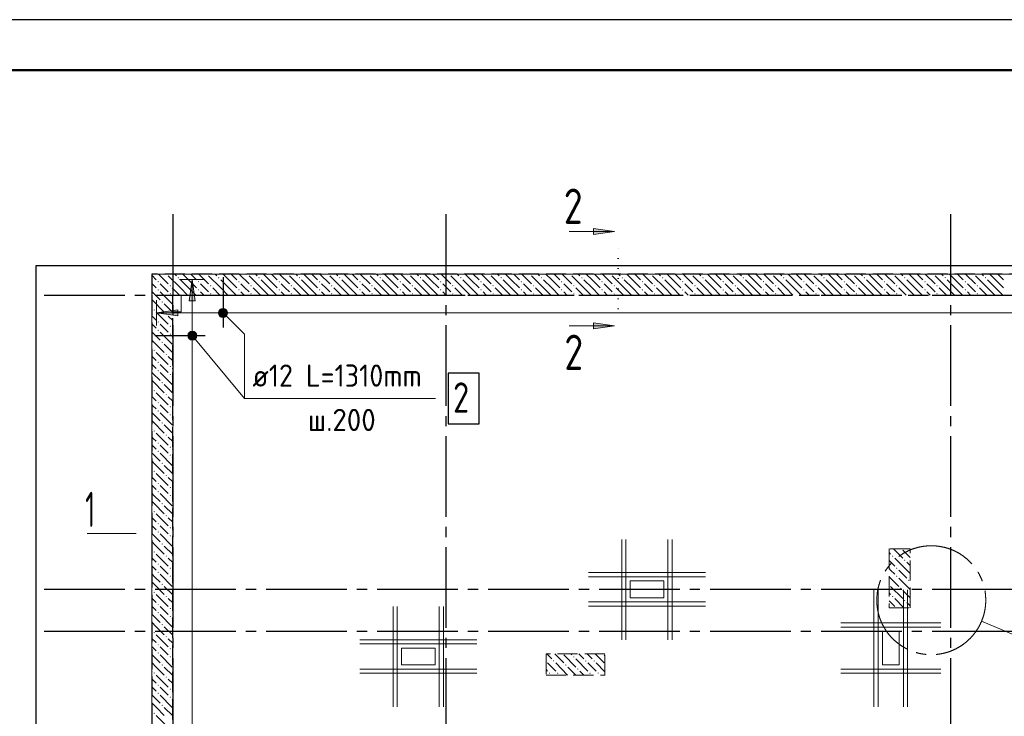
# Model space of a CAD drawing. Header units: millimetres. Extents: x 0 to 50400, y 0 to 35640.
# Tile 6 of 19: x 7445 to 19156, y 27350 to 35640. Entities that reach past the tile are written whole.
import ezdxf

# ---------------------------------------------------------------- set-up
doc = ezdxf.new("R2010")
doc.units = ezdxf.units.MM
for name, pattern in [('______2', [324, 240, -84]), ('______5', [1320, 960, -120, 120, -120]), ('______9', [120, 0, -120])]:
    doc.linetypes.add(name, pattern=pattern)
for name, color, linetype, lineweight in [('Standard', 7, 'Continuous', 25), ('ЖБ Перекрытие верхний уровень_1', 7, 'Continuous', 35), ('ЖБ Пилон', 7, 'Continuous', 35), ('ЖБ Стена верхний уровень', 7, 'Continuous', 35), ('Общий01', 7, 'Continuous', 13), ('Общий02', 7, 'Continuous', 18), ('Позиционная метка номер позиции', 7, 'Continuous', 13), ('Тени', 7, 'Continuous', 13)]:
    doc.layers.add(name, color=color, linetype=linetype, lineweight=lineweight)
doc.layers.add('Обрамление П-обр. равн.', color=7, linetype='Continuous', lineweight=25, true_color=0x5f1e0f)
doc.layers.add('Оси', color=7, linetype='______5', true_color=0x656565)
doc.styles.add('ISOCPEUR', font='txt')

msp = doc.modelspace()

# ---------------------------------------------------------------- hatches: boundary and pattern name
at = {"layer": 'ЖБ Пилон', "linetype": 'Continuous', "lineweight": 18, "transparency": 33554687}
for points in [[(17820, 29257), (17828, 29265), (17835, 29257), (17828, 29250)], [(17964, 29209), (17972, 29217), (17979, 29209), (17972, 29201)], [(17868, 29113), (17876, 29121), (17883, 29113), (17876, 29105)], [(17868, 29017), (17876, 29025), (17883, 29017), (17876, 29010)], [(18012, 28969), (18020, 28977), (18027, 28969), (18020, 28961)], [(17785, 28924), (17787, 28921), (17785, 28919)], [(17916, 28873), (17924, 28881), (17931, 28873), (17924, 28865)], [(17820, 28777), (17828, 28785), (17835, 28777), (17828, 28770)], [(17964, 28729), (17972, 28737), (17979, 28729), (17972, 28721)], [(13705, 28012), (13707, 28009), (13705, 28007)], [(13788, 28009), (13796, 28017), (13803, 28009), (13796, 28001)], [(14028, 28057), (14036, 28065), (14043, 28057), (14036, 28050)], [(14172, 28009), (14180, 28017), (14187, 28009), (14180, 28001)], [(14268, 28009), (14276, 28017), (14283, 28009), (14276, 28001)], [(13740, 27865), (13748, 27873), (13755, 27865), (13748, 27857)], [(13836, 27865), (13844, 27873), (13851, 27865), (13844, 27857)], [(13932, 27961), (13940, 27969), (13947, 27961), (13940, 27953)], [(14076, 27913), (14084, 27921), (14091, 27913), (14084, 27905)], [(14220, 27865), (14228, 27873), (14235, 27865), (14228, 27857)], [(14316, 27865), (14324, 27873), (14331, 27865), (14324, 27857)]]:
    msp.add_hatch(color=7, dxfattribs=at).paths.add_polyline_path(points, flags=16)
at = {"layer": 'ЖБ Стена верхний уровень', "linetype": 'Continuous', "lineweight": 18, "transparency": 33554687}
for points in [[(9190, 32612), (9188, 32610), (9185, 32612)], [(9324, 32569), (9332, 32577), (9339, 32569), (9332, 32561)], [(9670, 32612), (9668, 32610), (9665, 32612)], [(9804, 32569), (9812, 32577), (9819, 32569), (9812, 32561)], [(10150, 32612), (10148, 32610), (10145, 32612)], [(10284, 32569), (10292, 32577), (10299, 32569), (10292, 32561)], [(10630, 32612), (10628, 32610), (10625, 32612)], [(10764, 32569), (10772, 32577), (10779, 32569), (10772, 32561)], [(11110, 32612), (11108, 32610), (11105, 32612)], [(11244, 32569), (11252, 32577), (11259, 32569), (11252, 32561)], [(11590, 32612), (11588, 32610), (11585, 32612)], [(11724, 32569), (11732, 32577), (11739, 32569), (11732, 32561)], [(12070, 32612), (12068, 32610), (12065, 32612)], [(12204, 32569), (12212, 32577), (12219, 32569), (12212, 32561)], [(12550, 32612), (12548, 32610), (12545, 32612)], [(12684, 32569), (12692, 32577), (12699, 32569), (12692, 32561)], [(13030, 32612), (13028, 32610), (13025, 32612)], [(13164, 32569), (13172, 32577), (13179, 32569), (13172, 32561)], [(13510, 32612), (13508, 32610), (13505, 32612)], [(13644, 32569), (13652, 32577), (13659, 32569), (13652, 32561)], [(13990, 32612), (13988, 32610), (13985, 32612)], [(14124, 32569), (14132, 32577), (14139, 32569), (14132, 32561)], [(14470, 32612), (14468, 32610), (14465, 32612)], [(14604, 32569), (14612, 32577), (14619, 32569), (14612, 32561)], [(14950, 32612), (14948, 32610), (14945, 32612)], [(15084, 32569), (15092, 32577), (15099, 32569), (15092, 32561)], [(15430, 32612), (15428, 32610), (15425, 32612)], [(15564, 32569), (15572, 32577), (15579, 32569), (15572, 32561)], [(15910, 32612), (15908, 32610), (15905, 32612)], [(16044, 32569), (16052, 32577), (16059, 32569), (16052, 32561)], [(16390, 32612), (16388, 32610), (16385, 32612)], [(16524, 32569), (16532, 32577), (16539, 32569), (16532, 32561)], [(16870, 32612), (16868, 32610), (16865, 32612)], [(17004, 32569), (17012, 32577), (17019, 32569), (17012, 32561)], [(17350, 32612), (17348, 32610), (17345, 32612)], [(17484, 32569), (17492, 32577), (17499, 32569), (17492, 32561)], [(17830, 32612), (17828, 32610), (17825, 32612)], [(17964, 32569), (17972, 32577), (17979, 32569), (17972, 32561)], [(18310, 32612), (18308, 32610), (18305, 32612)], [(18444, 32569), (18452, 32577), (18459, 32569), (18452, 32561)], [(18790, 32612), (18788, 32610), (18785, 32612)], [(18924, 32569), (18932, 32577), (18939, 32569), (18932, 32561)], [(9084, 32521), (9092, 32529), (9099, 32521), (9092, 32513)], [(9228, 32473), (9236, 32481), (9243, 32473), (9236, 32466)], [(9564, 32521), (9572, 32529), (9579, 32521), (9572, 32513)], [(9708, 32473), (9716, 32481), (9723, 32473), (9716, 32466)], [(10044, 32521), (10052, 32529), (10059, 32521), (10052, 32513)], [(10188, 32473), (10196, 32481), (10203, 32473), (10196, 32466)], [(10524, 32521), (10532, 32529), (10539, 32521), (10532, 32513)], [(10668, 32473), (10676, 32481), (10683, 32473), (10676, 32466)], [(11004, 32521), (11012, 32529), (11019, 32521), (11012, 32513)], [(11148, 32473), (11156, 32481), (11163, 32473), (11156, 32466)], [(11484, 32521), (11492, 32529), (11499, 32521), (11492, 32513)], [(11628, 32473), (11636, 32481), (11643, 32473), (11636, 32466)], [(11964, 32521), (11972, 32529), (11979, 32521), (11972, 32513)], [(12108, 32473), (12116, 32481), (12123, 32473), (12116, 32466)], [(12444, 32521), (12452, 32529), (12459, 32521), (12452, 32513)], [(12588, 32473), (12596, 32481), (12603, 32473), (12596, 32466)], [(12924, 32521), (12932, 32529), (12939, 32521), (12932, 32513)], [(13068, 32473), (13076, 32481), (13083, 32473), (13076, 32466)], [(13404, 32521), (13412, 32529), (13419, 32521), (13412, 32513)], [(13548, 32473), (13556, 32481), (13563, 32473), (13556, 32466)], [(13884, 32521), (13892, 32529), (13899, 32521), (13892, 32513)], [(14028, 32473), (14036, 32481), (14043, 32473), (14036, 32466)], [(14364, 32521), (14372, 32529), (14379, 32521), (14372, 32513)], [(14508, 32473), (14516, 32481), (14523, 32473), (14516, 32466)], [(14844, 32521), (14852, 32529), (14859, 32521), (14852, 32513)], [(14988, 32473), (14996, 32481), (15003, 32473), (14996, 32466)], [(15324, 32521), (15332, 32529), (15339, 32521), (15332, 32513)], [(15468, 32473), (15476, 32481), (15483, 32473), (15476, 32466)], [(15804, 32521), (15812, 32529), (15819, 32521), (15812, 32513)], [(15948, 32473), (15956, 32481), (15963, 32473), (15956, 32466)], [(16284, 32521), (16292, 32529), (16299, 32521), (16292, 32513)], [(16428, 32473), (16436, 32481), (16443, 32473), (16436, 32466)], [(16764, 32521), (16772, 32529), (16779, 32521), (16772, 32513)], [(16908, 32473), (16916, 32481), (16923, 32473), (16916, 32466)], [(17244, 32521), (17252, 32529), (17259, 32521), (17252, 32513)], [(17388, 32473), (17396, 32481), (17403, 32473), (17396, 32466)], [(17724, 32521), (17732, 32529), (17739, 32521), (17732, 32513)], [(17868, 32473), (17876, 32481), (17883, 32473), (17876, 32466)], [(18204, 32521), (18212, 32529), (18219, 32521), (18212, 32513)], [(18348, 32473), (18356, 32481), (18363, 32473), (18356, 32466)], [(18684, 32521), (18692, 32529), (18699, 32521), (18692, 32513)], [(18828, 32473), (18836, 32481), (18843, 32473), (18836, 32466)], [(9084, 32425), (9092, 32433), (9099, 32425), (9092, 32417)], [(9228, 32377), (9236, 32385), (9243, 32377), (9236, 32370)], [(9564, 32425), (9572, 32433), (9579, 32425), (9572, 32417)], [(9708, 32377), (9716, 32385), (9723, 32377), (9716, 32370)], [(10044, 32425), (10052, 32433), (10059, 32425), (10052, 32417)], [(10188, 32377), (10196, 32385), (10203, 32377), (10196, 32370)], [(10524, 32425), (10532, 32433), (10539, 32425), (10532, 32417)], [(10668, 32377), (10676, 32385), (10683, 32377), (10676, 32370)], [(11004, 32425), (11012, 32433), (11019, 32425), (11012, 32417)], [(11148, 32377), (11156, 32385), (11163, 32377), (11156, 32370)], [(11484, 32425), (11492, 32433), (11499, 32425), (11492, 32417)], [(11628, 32377), (11636, 32385), (11643, 32377), (11636, 32370)], [(11964, 32425), (11972, 32433), (11979, 32425), (11972, 32417)], [(12108, 32377), (12116, 32385), (12123, 32377), (12116, 32370)], [(12444, 32425), (12452, 32433), (12459, 32425), (12452, 32417)], [(12588, 32377), (12596, 32385), (12603, 32377), (12596, 32370)], [(12924, 32425), (12932, 32433), (12939, 32425), (12932, 32417)], [(13068, 32377), (13076, 32385), (13083, 32377), (13076, 32370)], [(13404, 32425), (13412, 32433), (13419, 32425), (13412, 32417)], [(13548, 32377), (13556, 32385), (13563, 32377), (13556, 32370)], [(13884, 32425), (13892, 32433), (13899, 32425), (13892, 32417)], [(14028, 32377), (14036, 32385), (14043, 32377), (14036, 32370)], [(14364, 32425), (14372, 32433), (14379, 32425), (14372, 32417)], [(14508, 32377), (14516, 32385), (14523, 32377), (14516, 32370)], [(14844, 32425), (14852, 32433), (14859, 32425), (14852, 32417)], [(14988, 32377), (14996, 32385), (15003, 32377), (14996, 32370)], [(15324, 32425), (15332, 32433), (15339, 32425), (15332, 32417)], [(15468, 32377), (15476, 32385), (15483, 32377), (15476, 32370)], [(15804, 32425), (15812, 32433), (15819, 32425), (15812, 32417)], [(15948, 32377), (15956, 32385), (15963, 32377), (15956, 32370)], [(16284, 32425), (16292, 32433), (16299, 32425), (16292, 32417)], [(16428, 32377), (16436, 32385), (16443, 32377), (16436, 32370)], [(16764, 32425), (16772, 32433), (16779, 32425), (16772, 32417)], [(16908, 32377), (16916, 32385), (16923, 32377), (16916, 32370)], [(17244, 32425), (17252, 32433), (17259, 32425), (17252, 32417)], [(17388, 32377), (17396, 32385), (17403, 32377), (17396, 32370)], [(17724, 32425), (17732, 32433), (17739, 32425), (17732, 32417)], [(17868, 32377), (17876, 32385), (17883, 32377), (17876, 32370)], [(18204, 32425), (18212, 32433), (18219, 32425), (18212, 32417)], [(18348, 32377), (18356, 32385), (18363, 32377), (18356, 32370)], [(18684, 32425), (18692, 32433), (18699, 32425), (18692, 32417)], [(18828, 32377), (18836, 32385), (18843, 32377), (18836, 32370)], [(9132, 32281), (9140, 32289), (9147, 32281), (9140, 32273)], [(9036, 32185), (9044, 32193), (9051, 32185), (9044, 32177)], [(9180, 32137), (9188, 32145), (9195, 32137), (9188, 32130)], [(9084, 32041), (9092, 32049), (9099, 32041), (9092, 32033)], [(9228, 31993), (9236, 32001), (9243, 31993), (9236, 31986)], [(9084, 31945), (9092, 31953), (9099, 31945), (9092, 31937)], [(9228, 31897), (9236, 31905), (9243, 31897), (9236, 31890)], [(9132, 31801), (9140, 31809), (9147, 31801), (9140, 31793)], [(9036, 31705), (9044, 31713), (9051, 31705), (9044, 31697)], [(9180, 31657), (9188, 31665), (9195, 31657), (9188, 31650)], [(9084, 31561), (9092, 31569), (9099, 31561), (9092, 31553)], [(9228, 31513), (9236, 31521), (9243, 31513), (9236, 31506)], [(9084, 31465), (9092, 31473), (9099, 31465), (9092, 31457)], [(9228, 31417), (9236, 31425), (9243, 31417), (9236, 31410)], [(9132, 31321), (9140, 31329), (9147, 31321), (9140, 31313)], [(9036, 31225), (9044, 31233), (9051, 31225), (9044, 31217)], [(9180, 31177), (9188, 31185), (9195, 31177), (9188, 31170)], [(9084, 31081), (9092, 31089), (9099, 31081), (9092, 31073)], [(9228, 31033), (9236, 31041), (9243, 31033), (9236, 31026)], [(9084, 30985), (9092, 30993), (9099, 30985), (9092, 30977)], [(9228, 30937), (9236, 30945), (9243, 30937), (9236, 30930)], [(9132, 30841), (9140, 30849), (9147, 30841), (9140, 30833)], [(9036, 30745), (9044, 30753), (9051, 30745), (9044, 30737)], [(9180, 30697), (9188, 30705), (9195, 30697), (9188, 30690)], [(9084, 30601), (9092, 30609), (9099, 30601), (9092, 30593)], [(9084, 30505), (9092, 30513), (9099, 30505), (9092, 30497)], [(9228, 30553), (9236, 30561), (9243, 30553), (9236, 30545)], [(9228, 30457), (9236, 30465), (9243, 30457), (9236, 30450)], [(9132, 30361), (9140, 30369), (9147, 30361), (9140, 30353)], [(9180, 30217), (9188, 30225), (9195, 30217), (9188, 30210)], [(9084, 30121), (9092, 30129), (9099, 30121), (9092, 30113)], [(9084, 30025), (9092, 30033), (9099, 30025), (9092, 30017)], [(9228, 30073), (9236, 30081), (9243, 30073), (9236, 30065)], [(9228, 29977), (9236, 29985), (9243, 29977), (9236, 29970)], [(9132, 29881), (9140, 29889), (9147, 29881), (9140, 29873)], [(9084, 29641), (9092, 29649), (9099, 29641), (9092, 29633)], [(9180, 29737), (9188, 29745), (9195, 29737), (9188, 29730)], [(9084, 29545), (9092, 29553), (9099, 29545), (9092, 29537)], [(9228, 29593), (9236, 29601), (9243, 29593), (9236, 29585)], [(9132, 29401), (9140, 29409), (9147, 29401), (9140, 29393)], [(9228, 29497), (9236, 29505), (9243, 29497), (9236, 29490)], [(9084, 29161), (9092, 29169), (9099, 29161), (9092, 29153)], [(9180, 29257), (9188, 29265), (9195, 29257), (9188, 29250)], [(9084, 29065), (9092, 29073), (9099, 29065), (9092, 29057)], [(9228, 29113), (9236, 29121), (9243, 29113), (9236, 29105)], [(9132, 28921), (9140, 28929), (9147, 28921), (9140, 28913)], [(9228, 29017), (9236, 29025), (9243, 29017), (9236, 29010)], [(9036, 28825), (9044, 28833), (9051, 28825), (9044, 28817)], [(9180, 28777), (9188, 28785), (9195, 28777), (9188, 28770)], [(9084, 28681), (9092, 28689), (9099, 28681), (9092, 28673)], [(9084, 28585), (9092, 28593), (9099, 28585), (9092, 28577)], [(9228, 28633), (9236, 28641), (9243, 28633), (9236, 28625)], [(9228, 28537), (9236, 28545), (9243, 28537), (9236, 28530)], [(9036, 28345), (9044, 28353), (9051, 28345), (9044, 28337)], [(9132, 28441), (9140, 28449), (9147, 28441), (9140, 28433)], [(9180, 28297), (9188, 28305), (9195, 28297), (9188, 28290)], [(9084, 28201), (9092, 28209), (9099, 28201), (9092, 28193)], [(9084, 28105), (9092, 28113), (9099, 28105), (9092, 28097)], [(9228, 28153), (9236, 28161), (9243, 28153), (9236, 28145)], [(9228, 28057), (9236, 28065), (9243, 28057), (9236, 28050)], [(9036, 27865), (9044, 27873), (9051, 27865), (9044, 27857)], [(9132, 27961), (9140, 27969), (9147, 27961), (9140, 27953)], [(9180, 27817), (9188, 27825), (9195, 27817), (9188, 27810)], [(9084, 27721), (9092, 27729), (9099, 27721), (9092, 27713)], [(9228, 27673), (9236, 27681), (9243, 27673), (9236, 27665)], [(9084, 27625), (9092, 27633), (9099, 27625), (9092, 27617)], [(9228, 27577), (9236, 27585), (9243, 27577), (9236, 27570)], [(9132, 27481), (9140, 27489), (9147, 27481), (9140, 27473)], [(9036, 27385), (9044, 27393), (9051, 27385), (9044, 27377)]]:
    msp.add_hatch(color=7, dxfattribs=at).paths.add_polyline_path(points, flags=16)
h = msp.add_hatch(color=7, dxfattribs=at)
h.paths.add_polyline_path([(9039, 30268), (9039, 30262), (9044, 30257), (9051, 30265), (9044, 30273)])
h.paths.add_polyline_path([(9039, 30268), (9039, 30262), (9036, 30265)], flags=16)
h = msp.add_hatch(color=7, dxfattribs=at)
h.paths.add_polyline_path([(9044, 29792), (9036, 29785), (9044, 29793)], flags=16)
h.paths.add_polyline_path([(9044, 29792), (9044, 29778), (9051, 29785)])
h.paths.add_polyline_path([(9044, 29792), (9044, 29778), (9044, 29777), (9036, 29785)], flags=16)
h = msp.add_hatch(color=7, dxfattribs=at)
h.paths.add_polyline_path([(9050, 29307), (9036, 29305), (9044, 29313)], flags=16)
h.paths.add_polyline_path([(9050, 29307), (9050, 29304), (9051, 29305)])
h.paths.add_polyline_path([(9050, 29307), (9050, 29304), (9044, 29297), (9036, 29305)], flags=16)
at = {"layer": 'Общий01', "linetype": 'Continuous', "lineweight": 13, "transparency": 33554687}
for points in [[(14269, 33154), (14521, 33118), (14269, 33082)], [(14269, 32034), (14521, 31998), (14269, 31962)]]:
    msp.add_hatch(color=7, dxfattribs=at).paths.add_polyline_path(points, flags=16)
at = {"layer": 'Общий02', "linetype": 'Continuous', "lineweight": 13, "transparency": 33554687}
msp.add_hatch(color=7, dxfattribs=at).paths.add_polyline_path([(9533, 32295), (9497, 32547), (9461, 32295)])
msp.add_hatch(color=7, dxfattribs=at).paths.add_polyline_path([(9325, 32115), (9073, 32151), (9325, 32187)], flags=16)
at = {"layer": 'Позиционная метка номер позиции', "linetype": 'Continuous', "lineweight": 13, "transparency": 33554687}
for points in [[(9811, 32165), (9849, 32203), (9825, 32190)], [(9849, 32203), (9811, 32165), (9811, 32138)], [(9849, 32203), (9811, 32138), (9877, 32203)], [(9877, 32203), (9811, 32138), (9825, 32113)], [(9877, 32203), (9825, 32113), (9901, 32190)], [(9901, 32190), (9825, 32113), (9849, 32099)], [(9901, 32190), (9849, 32099), (9915, 32165)], [(9915, 32165), (9849, 32099), (9877, 32099)], [(9915, 32165), (9877, 32099), (9915, 32138)], [(9915, 32138), (9877, 32099), (9901, 32113)], [(9488, 31933), (9447, 31899), (9444, 31872)], [(9488, 31933), (9444, 31872), (9516, 31931)], [(9488, 31933), (9447, 31899), (9444, 31872)], [(9488, 31933), (9444, 31872), (9516, 31931)], [(9516, 31931), (9444, 31872), (9456, 31846)], [(9516, 31931), (9444, 31872), (9456, 31846)], [(9447, 31899), (9488, 31933), (9463, 31922)], [(9447, 31899), (9488, 31933), (9463, 31922)], [(9516, 31931), (9456, 31846), (9539, 31915)], [(9516, 31931), (9456, 31846), (9539, 31915)], [(9539, 31915), (9456, 31846), (9479, 31830)], [(9539, 31915), (9456, 31846), (9479, 31830)], [(9539, 31915), (9479, 31830), (9550, 31889)], [(9539, 31915), (9479, 31830), (9550, 31889)], [(9550, 31889), (9479, 31830), (9506, 31827)], [(9550, 31889), (9479, 31830), (9506, 31827)], [(9550, 31889), (9506, 31827), (9548, 31862)], [(9550, 31889), (9506, 31827), (9548, 31862)], [(9548, 31862), (9506, 31827), (9532, 31839)], [(9548, 31862), (9506, 31827), (9532, 31839)]]:
    msp.add_hatch(color=7, dxfattribs=at).paths.add_polyline_path(points)

# ---------------------------------------------------------------- linework, layer by layer
at = {"layer": 'Standard', "color": 7, "linetype": 'Continuous', "lineweight": 25, "transparency": 33554687}
msp.add_lwpolyline([(0, 0), (50400, 0), (50400, 35640), (0, 35640), (0, 0)], close=True, dxfattribs=at)
at = {"layer": 'Standard', "color": 7, "linetype": 'Continuous', "lineweight": 50, "transparency": 33554687}
msp.add_lwpolyline([(2400, 35040), (49800, 35040), (49800, 600), (2400, 600), (2400, 35040)], close=True, dxfattribs=at)
at = {"layer": 'Standard', "color": 254, "linetype": 'Continuous', "lineweight": -3, "true_color": 0xc4c4ff, "transparency": 33554687}
msp.add_lwpolyline([(7636, 10212), (40365, 10212), (40365, 32712), (7636, 32712), (7636, 10212)], dxfattribs=at)
at = {"layer": 'Standard', "color": 7, "linetype": 'Continuous', "lineweight": 13, "transparency": 33554687}
msp.add_lwpolyline([(8830, 29527), (8576, 29527), (8246, 29527)], dxfattribs=at)
at = {"layer": 'ЖБ Перекрытие верхний уровень_1', "color": 7, "linetype": 'Continuous', "lineweight": 18, "transparency": 33554687}
for p, q in [((23895, 32612), (9015, 32612)), ((9015, 32612), (9015, 13662)), ((9365, 32362), (9265, 32362)), ((9265, 32362), (9265, 32162)), ((9365, 32162), (9365, 32362)), ((9265, 32162), (9365, 32162)), ((15105, 28962), (14705, 28962)), ((14705, 28962), (14705, 28762)), ((15105, 28762), (15105, 28962)), ((14705, 28762), (15105, 28762)), ((17705, 28362), (17705, 27962)), ((17905, 28362), (17705, 28362)), ((17905, 27962), (17905, 28362)), ((12385, 28162), (11985, 28162)), ((11985, 28162), (11985, 27962)), ((12385, 27962), (12385, 28162)), ((11985, 27962), (12385, 27962)), ((17705, 27962), (17905, 27962))]:
    msp.add_line(p, q, dxfattribs=at)
at = {"layer": 'ЖБ Пилон', "color": 253, "linetype": '______2', "lineweight": 13, "true_color": 0xa0a0a0, "transparency": 33554687}
for p, q in [((18035, 29342), (17785, 29342)), ((17785, 29342), (17785, 28642)), ((18035, 28642), (18035, 29342)), ((17785, 28642), (18035, 28642)), ((14405, 28092), (13705, 28092)), ((13705, 28092), (13705, 27842)), ((14405, 27842), (14405, 28092)), ((13705, 27842), (14405, 27842))]:
    msp.add_line(p, q, dxfattribs=at)
at = {"layer": 'ЖБ Пилон', "color": 9, "linetype": 'Continuous', "lineweight": 18, "true_color": 0xc7c7c7, "transparency": 33554687}
for p, q in [((17785, 29300), (17804, 29281)), ((17838, 29342), (17948, 29233)), ((18035, 29242), (17948, 29329)), ((18030, 29342), (18035, 29338)), ((17785, 29204), (17852, 29137)), ((17996, 29089), (17852, 29233)), ((17996, 29185), (18035, 29146)), ((17804, 29089), (17785, 29108)), ((17852, 29041), (17804, 29089)), ((17900, 29089), (17996, 28993)), ((17996, 29089), (18035, 29050)), ((17785, 29012), (17900, 28897)), ((17900, 28993), (18035, 28858)), ((17785, 28820), (17804, 28801)), ((17804, 28897), (17948, 28753)), ((18035, 28762), (17948, 28849)), ((17785, 28724), (17852, 28657)), ((17962, 28642), (17852, 28753)), ((17996, 28705), (18035, 28666)), ((13713, 28092), (13772, 28033)), ((13809, 28092), (13916, 27985)), ((13916, 28081), (14060, 27937)), ((14012, 28081), (14000, 28092)), ((14060, 28033), (14204, 27889)), ((14096, 28092), (14156, 28033)), ((14193, 28092), (14252, 28033)), ((14289, 28092), (14396, 27985)), ((14396, 28081), (14405, 28072)), ((13705, 27908), (13724, 27889)), ((13772, 27937), (13724, 27985)), ((13820, 27889), (13772, 27937)), ((13820, 27985), (13962, 27842)), ((13964, 27937), (14058, 27842)), ((14154, 27842), (14108, 27889)), ((14252, 27937), (14204, 27985)), ((14300, 27889), (14252, 27937)), ((14300, 27985), (14405, 27880))]:
    msp.add_line(p, q, dxfattribs=at)
at = {"layer": 'ЖБ Стена верхний уровень', "color": 251, "linetype": '______2', "lineweight": -3, "true_color": 0x656565, "transparency": 33554687}
for p, q in [((27553, 32612), (9015, 32612)), ((9015, 32612), (9015, 32362)), ((9015, 32362), (9015, 20062)), ((9265, 19862), (9265, 32362)), ((9265, 32362), (27553, 32362))]:
    msp.add_line(p, q, dxfattribs=at)
at = {"layer": 'ЖБ Стена верхний уровень', "color": 9, "linetype": 'Continuous', "lineweight": 18, "true_color": 0xc7c7c7, "transparency": 33554687}
for p, q in [((9015, 32598), (9068, 32545)), ((9096, 32612), (9212, 32497)), ((9356, 32449), (9212, 32593)), ((9288, 32612), (9308, 32593)), ((9452, 32545), (9384, 32612)), ((9480, 32612), (9548, 32545)), ((9576, 32612), (9692, 32497)), ((9836, 32449), (9692, 32593)), ((9768, 32612), (9788, 32593)), ((9932, 32545), (9864, 32612)), ((9960, 32612), (10028, 32545)), ((10056, 32612), (10172, 32497)), ((10316, 32449), (10172, 32593)), ((10248, 32612), (10268, 32593)), ((10412, 32545), (10344, 32612)), ((10440, 32612), (10508, 32545)), ((10536, 32612), (10652, 32497)), ((10796, 32449), (10652, 32593)), ((10728, 32612), (10748, 32593)), ((10892, 32545), (10824, 32612)), ((10920, 32612), (10988, 32545)), ((11016, 32612), (11132, 32497)), ((11276, 32449), (11132, 32593)), ((11208, 32612), (11228, 32593)), ((11372, 32545), (11304, 32612)), ((11400, 32612), (11468, 32545)), ((11496, 32612), (11612, 32497)), ((11756, 32449), (11612, 32593)), ((11688, 32612), (11708, 32593)), ((11852, 32545), (11784, 32612)), ((11880, 32612), (11948, 32545)), ((11976, 32612), (12092, 32497)), ((12236, 32449), (12092, 32593)), ((12168, 32612), (12188, 32593)), ((12332, 32545), (12264, 32612)), ((12360, 32612), (12428, 32545)), ((12456, 32612), (12572, 32497)), ((12716, 32449), (12572, 32593)), ((12648, 32612), (12668, 32593)), ((12812, 32545), (12744, 32612)), ((12840, 32612), (12908, 32545)), ((12936, 32612), (13052, 32497)), ((13196, 32449), (13052, 32593)), ((13128, 32612), (13148, 32593)), ((13292, 32545), (13224, 32612)), ((13320, 32612), (13388, 32545)), ((13416, 32612), (13532, 32497)), ((13676, 32449), (13532, 32593)), ((13608, 32612), (13628, 32593)), ((13772, 32545), (13704, 32612)), ((13800, 32612), (13868, 32545)), ((13896, 32612), (14012, 32497)), ((14156, 32449), (14012, 32593)), ((14088, 32612), (14108, 32593)), ((14252, 32545), (14184, 32612)), ((14280, 32612), (14348, 32545)), ((14376, 32612), (14492, 32497)), ((14636, 32449), (14492, 32593)), ((14568, 32612), (14588, 32593)), ((14732, 32545), (14664, 32612)), ((14760, 32612), (14828, 32545)), ((14856, 32612), (14972, 32497)), ((15116, 32449), (14972, 32593)), ((15048, 32612), (15068, 32593)), ((15212, 32545), (15144, 32612)), ((15240, 32612), (15308, 32545)), ((15336, 32612), (15452, 32497)), ((15596, 32449), (15452, 32593)), ((15528, 32612), (15548, 32593)), ((15692, 32545), (15624, 32612)), ((15720, 32612), (15788, 32545)), ((15816, 32612), (15932, 32497)), ((16076, 32449), (15932, 32593)), ((16008, 32612), (16028, 32593)), ((16172, 32545), (16104, 32612)), ((16200, 32612), (16268, 32545)), ((16296, 32612), (16412, 32497)), ((16556, 32449), (16412, 32593)), ((16488, 32612), (16508, 32593)), ((16652, 32545), (16584, 32612)), ((16680, 32612), (16748, 32545)), ((16776, 32612), (16892, 32497)), ((17036, 32449), (16892, 32593)), ((16968, 32612), (16988, 32593)), ((17132, 32545), (17064, 32612)), ((17160, 32612), (17228, 32545)), ((17256, 32612), (17372, 32497)), ((17516, 32449), (17372, 32593)), ((17448, 32612), (17468, 32593)), ((17612, 32545), (17544, 32612)), ((17640, 32612), (17708, 32545)), ((17736, 32612), (17852, 32497)), ((17996, 32449), (17852, 32593)), ((17928, 32612), (17948, 32593)), ((18092, 32545), (18024, 32612)), ((18120, 32612), (18188, 32545)), ((18216, 32612), (18332, 32497)), ((18476, 32449), (18332, 32593)), ((18408, 32612), (18428, 32593)), ((18572, 32545), (18504, 32612)), ((18600, 32612), (18668, 32545)), ((18696, 32612), (18812, 32497)), ((18956, 32449), (18812, 32593)), ((18888, 32612), (18908, 32593)), ((19052, 32545), (18984, 32612)), ((19080, 32612), (19148, 32545)), ((9015, 32502), (9068, 32449)), ((9164, 32449), (9116, 32497)), ((9212, 32401), (9164, 32449)), ((9260, 32449), (9347, 32362)), ((9356, 32545), (9452, 32449)), ((9356, 32449), (9442, 32362)), ((9452, 32545), (9548, 32449)), ((9452, 32449), (9538, 32362)), ((9644, 32449), (9596, 32497)), ((9692, 32401), (9644, 32449)), ((9740, 32449), (9827, 32362)), ((9836, 32545), (9932, 32449)), ((9836, 32449), (9922, 32362)), ((9932, 32545), (10028, 32449)), ((9932, 32449), (10018, 32362)), ((10124, 32449), (10076, 32497)), ((10172, 32401), (10124, 32449)), ((10220, 32449), (10307, 32362)), ((10316, 32545), (10412, 32449)), ((10316, 32449), (10402, 32362)), ((10412, 32545), (10508, 32449)), ((10412, 32449), (10498, 32362)), ((10604, 32449), (10556, 32497)), ((10652, 32401), (10604, 32449)), ((10700, 32449), (10787, 32362)), ((10796, 32545), (10892, 32449)), ((10796, 32449), (10882, 32362)), ((10892, 32545), (10988, 32449)), ((10892, 32449), (10978, 32362)), ((11084, 32449), (11036, 32497)), ((11132, 32401), (11084, 32449)), ((11180, 32449), (11267, 32362)), ((11276, 32545), (11372, 32449)), ((11276, 32449), (11362, 32362)), ((11372, 32545), (11468, 32449)), ((11372, 32449), (11458, 32362)), ((11564, 32449), (11516, 32497)), ((11612, 32401), (11564, 32449)), ((11660, 32449), (11747, 32362)), ((11756, 32545), (11852, 32449)), ((11756, 32449), (11842, 32362)), ((11852, 32545), (11948, 32449)), ((11852, 32449), (11938, 32362)), ((12044, 32449), (11996, 32497)), ((12092, 32401), (12044, 32449)), ((12140, 32449), (12227, 32362)), ((12236, 32545), (12332, 32449)), ((12236, 32449), (12322, 32362)), ((12332, 32545), (12428, 32449)), ((12332, 32449), (12418, 32362)), ((12524, 32449), (12476, 32497)), ((12572, 32401), (12524, 32449)), ((12620, 32449), (12707, 32362)), ((12716, 32545), (12812, 32449)), ((12716, 32449), (12802, 32362)), ((12812, 32545), (12908, 32449)), ((12812, 32449), (12898, 32362)), ((13004, 32449), (12956, 32497)), ((13052, 32401), (13004, 32449)), ((13100, 32449), (13187, 32362)), ((13196, 32545), (13292, 32449)), ((13196, 32449), (13282, 32362)), ((13292, 32545), (13388, 32449)), ((13292, 32449), (13378, 32362)), ((13484, 32449), (13436, 32497)), ((13532, 32401), (13484, 32449)), ((13580, 32449), (13667, 32362)), ((13676, 32545), (13772, 32449)), ((13676, 32449), (13762, 32362)), ((13772, 32545), (13868, 32449)), ((13772, 32449), (13858, 32362)), ((13964, 32449), (13916, 32497)), ((14012, 32401), (13964, 32449)), ((14060, 32449), (14147, 32362)), ((14156, 32545), (14252, 32449)), ((14156, 32449), (14242, 32362)), ((14252, 32545), (14348, 32449)), ((14252, 32449), (14338, 32362)), ((14444, 32449), (14396, 32497)), ((14492, 32401), (14444, 32449)), ((14540, 32449), (14627, 32362)), ((14636, 32545), (14732, 32449)), ((14636, 32449), (14722, 32362)), ((14732, 32545), (14828, 32449)), ((14732, 32449), (14818, 32362)), ((14924, 32449), (14876, 32497)), ((14972, 32401), (14924, 32449)), ((15020, 32449), (15107, 32362)), ((15116, 32545), (15212, 32449)), ((15116, 32449), (15202, 32362)), ((15212, 32545), (15308, 32449)), ((15212, 32449), (15298, 32362)), ((15404, 32449), (15356, 32497)), ((15452, 32401), (15404, 32449)), ((15500, 32449), (15587, 32362)), ((15596, 32545), (15692, 32449)), ((15596, 32449), (15682, 32362)), ((15692, 32545), (15788, 32449)), ((15692, 32449), (15778, 32362)), ((15884, 32449), (15836, 32497)), ((15932, 32401), (15884, 32449)), ((15980, 32449), (16067, 32362)), ((16076, 32545), (16172, 32449)), ((16076, 32449), (16162, 32362)), ((16172, 32545), (16268, 32449)), ((16172, 32449), (16258, 32362)), ((16364, 32449), (16316, 32497)), ((16412, 32401), (16364, 32449)), ((16460, 32449), (16547, 32362)), ((16556, 32545), (16652, 32449)), ((16556, 32449), (16642, 32362)), ((16652, 32545), (16748, 32449)), ((16652, 32449), (16738, 32362)), ((16844, 32449), (16796, 32497)), ((16892, 32401), (16844, 32449)), ((16940, 32449), (17027, 32362)), ((17036, 32545), (17132, 32449)), ((17036, 32449), (17122, 32362)), ((17132, 32545), (17228, 32449)), ((17132, 32449), (17218, 32362)), ((17324, 32449), (17276, 32497)), ((17372, 32401), (17324, 32449)), ((17420, 32449), (17507, 32362)), ((17516, 32545), (17612, 32449)), ((17516, 32449), (17602, 32362)), ((17612, 32545), (17708, 32449)), ((17612, 32449), (17698, 32362)), ((17804, 32449), (17756, 32497)), ((17852, 32401), (17804, 32449)), ((17900, 32449), (17987, 32362)), ((17996, 32545), (18092, 32449)), ((17996, 32449), (18082, 32362)), ((18092, 32545), (18188, 32449)), ((18092, 32449), (18178, 32362)), ((18284, 32449), (18236, 32497)), ((18332, 32401), (18284, 32449)), ((18380, 32449), (18467, 32362)), ((18476, 32545), (18572, 32449)), ((18476, 32449), (18562, 32362)), ((18572, 32545), (18668, 32449)), ((18572, 32449), (18658, 32362)), ((18764, 32449), (18716, 32497)), ((18812, 32401), (18764, 32449)), ((18860, 32449), (18947, 32362)), ((18956, 32545), (19052, 32449)), ((18956, 32449), (19042, 32362)), ((19052, 32545), (19148, 32449)), ((19052, 32449), (19138, 32362)), ((9015, 32406), (9058, 32362)), ((9058, 32362), (9116, 32305)), ((9116, 32401), (9154, 32362)), ((9154, 32362), (9260, 32257)), ((9260, 32353), (9265, 32348)), ((9596, 32401), (9634, 32362)), ((10076, 32401), (10114, 32362)), ((10556, 32401), (10594, 32362)), ((11036, 32401), (11074, 32362)), ((11516, 32401), (11554, 32362)), ((11996, 32401), (12034, 32362)), ((12476, 32401), (12514, 32362)), ((12956, 32401), (12994, 32362)), ((13436, 32401), (13474, 32362)), ((13916, 32401), (13954, 32362)), ((14396, 32401), (14434, 32362)), ((14876, 32401), (14914, 32362)), ((15356, 32401), (15394, 32362)), ((15836, 32401), (15874, 32362)), ((16316, 32401), (16354, 32362)), ((16796, 32401), (16834, 32362)), ((17276, 32401), (17314, 32362)), ((17756, 32401), (17794, 32362)), ((18236, 32401), (18274, 32362)), ((18716, 32401), (18754, 32362)), ((9020, 32305), (9164, 32161)), ((9164, 32257), (9265, 32156)), ((9068, 32161), (9212, 32017)), ((9265, 32060), (9212, 32113)), ((9164, 31969), (9116, 32017)), ((9116, 31921), (9260, 31777)), ((9212, 31921), (9164, 31969)), ((9260, 31969), (9265, 31964)), ((9260, 31873), (9265, 31868)), ((9164, 31777), (9265, 31676)), ((9020, 31729), (9015, 31734)), ((9068, 31681), (9212, 31537)), ((9265, 31580), (9212, 31633)), ((9164, 31489), (9116, 31537)), ((9116, 31441), (9260, 31297)), ((9212, 31441), (9164, 31489)), ((9260, 31489), (9265, 31484)), ((9260, 31393), (9265, 31388)), ((9164, 31297), (9265, 31196)), ((9020, 31249), (9015, 31254)), ((9068, 31201), (9212, 31057)), ((9265, 31100), (9212, 31153)), ((9164, 31009), (9116, 31057)), ((9116, 30961), (9260, 30817)), ((9212, 30961), (9164, 31009)), ((9260, 31009), (9265, 31004)), ((9164, 30817), (9265, 30716)), ((9260, 30913), (9265, 30908)), ((9020, 30769), (9015, 30774)), ((9068, 30721), (9212, 30577)), ((9164, 30529), (9116, 30577)), ((9265, 30620), (9212, 30673)), ((9116, 30481), (9260, 30337)), ((9212, 30481), (9164, 30529)), ((9260, 30529), (9265, 30524)), ((9164, 30337), (9265, 30236)), ((9260, 30433), (9265, 30428)), ((9020, 30289), (9015, 30294)), ((9068, 30241), (9212, 30097)), ((9265, 30140), (9212, 30193)), ((9164, 30049), (9116, 30097)), ((9116, 30001), (9260, 29857)), ((9212, 30001), (9164, 30049)), ((9260, 30049), (9265, 30044)), ((9260, 29953), (9265, 29948)), ((9020, 29809), (9015, 29814)), ((9068, 29761), (9212, 29617)), ((9164, 29857), (9265, 29756)), ((9265, 29660), (9212, 29713)), ((9164, 29569), (9116, 29617)), ((9116, 29521), (9260, 29377)), ((9212, 29521), (9164, 29569)), ((9260, 29569), (9265, 29564)), ((9260, 29473), (9265, 29468)), ((9020, 29329), (9015, 29334)), ((9068, 29281), (9212, 29137)), ((9164, 29377), (9265, 29276)), ((9265, 29180), (9212, 29233)), ((9164, 29089), (9116, 29137)), ((9212, 29041), (9164, 29089)), ((9260, 29089), (9265, 29084)), ((9116, 29041), (9260, 28897)), ((9260, 28993), (9265, 28988)), ((9020, 28849), (9015, 28854)), ((9164, 28897), (9265, 28796)), ((9068, 28801), (9212, 28657)), ((9265, 28700), (9212, 28753)), ((9164, 28609), (9116, 28657)), ((9212, 28561), (9164, 28609)), ((9260, 28609), (9265, 28604)), ((9116, 28561), (9260, 28417)), ((9260, 28513), (9265, 28508)), ((9020, 28369), (9015, 28374)), ((9164, 28417), (9265, 28316)), ((9068, 28321), (9212, 28177)), ((9265, 28220), (9212, 28273)), ((9164, 28129), (9116, 28177)), ((9212, 28081), (9164, 28129)), ((9260, 28129), (9265, 28124)), ((9116, 28081), (9260, 27937)), ((9260, 28033), (9265, 28028)), ((9020, 27889), (9015, 27894)), ((9164, 27937), (9265, 27836)), ((9068, 27841), (9212, 27697)), ((9265, 27740), (9212, 27793)), ((9015, 27702), (9068, 27649)), ((9164, 27649), (9116, 27697)), ((9212, 27601), (9164, 27649)), ((9260, 27649), (9265, 27644)), ((9116, 27601), (9260, 27457)), ((9260, 27553), (9265, 27548)), ((9020, 27409), (9015, 27414)), ((9164, 27457), (9265, 27356))]:
    msp.add_line(p, q, dxfattribs=at)
for points in [[(9020, 32209), (9017, 32212), (9017, 32212), (9015, 32214)], [(9015, 32118), (9018, 32115), (9018, 32115), (9068, 32065)], [(9015, 32022), (9019, 32018), (9019, 32018), (9068, 31969)], [(9015, 31926), (9020, 31921), (9020, 31921), (9116, 31825)], [(9020, 31825), (9021, 31824), (9021, 31824), (9164, 31681)], [(9015, 31638), (9023, 31629), (9023, 31629), (9068, 31585)], [(9015, 31542), (9025, 31532), (9025, 31532), (9068, 31489)], [(9015, 31446), (9026, 31435), (9026, 31435), (9116, 31345)], [(9020, 31345), (9027, 31338), (9027, 31338), (9164, 31201)], [(9015, 31158), (9029, 31144), (9029, 31144), (9068, 31105)], [(9015, 31062), (9030, 31047), (9030, 31047), (9068, 31009)], [(9015, 30966), (9031, 30950), (9031, 30950), (9116, 30865)], [(9020, 30865), (9032, 30853), (9032, 30853), (9164, 30721)], [(9015, 30678), (9034, 30658), (9034, 30658), (9068, 30625)], [(9015, 30582), (9036, 30561), (9036, 30561), (9068, 30529)], [(9015, 30486), (9037, 30464), (9037, 30464), (9116, 30385)], [(9020, 30385), (9038, 30367), (9038, 30367), (9164, 30241)], [(9015, 30198), (9040, 30173), (9040, 30173), (9068, 30145)], [(9015, 30102), (9041, 30076), (9041, 30076), (9068, 30049)], [(9015, 30006), (9042, 29979), (9042, 29979), (9116, 29905)], [(9020, 29905), (9043, 29882), (9043, 29882), (9164, 29761)], [(9015, 29718), (9045, 29687), (9045, 29687), (9068, 29665)], [(9015, 29622), (9047, 29590), (9047, 29590), (9068, 29569)], [(9015, 29526), (9048, 29493), (9048, 29493), (9116, 29425)], [(9020, 29425), (9049, 29396), (9049, 29396), (9164, 29281)], [(9015, 29238), (9051, 29202), (9051, 29202), (9068, 29185)], [(9015, 29142), (9052, 29105), (9052, 29105), (9068, 29089)], [(9015, 29046), (9053, 29008), (9053, 29008), (9116, 28945)], [(9020, 28945), (9054, 28911), (9054, 28911), (9164, 28801)], [(9015, 28758), (9056, 28716), (9056, 28716), (9068, 28705)], [(9015, 28662), (9058, 28619), (9058, 28619), (9068, 28609)], [(9015, 28566), (9059, 28522), (9059, 28522), (9116, 28465)], [(9020, 28465), (9060, 28425), (9060, 28425), (9164, 28321)], [(9015, 28278), (9062, 28231), (9062, 28231), (9068, 28225)], [(9015, 28182), (9063, 28134), (9063, 28134), (9068, 28129)], [(9015, 28086), (9064, 28037), (9064, 28037), (9116, 27985)], [(9020, 27985), (9065, 27940), (9065, 27940), (9164, 27841)], [(9015, 27798), (9067, 27745), (9067, 27745), (9068, 27745)], [(9015, 27606), (9070, 27551), (9070, 27551), (9116, 27505)], [(9020, 27505), (9071, 27454), (9071, 27454), (9164, 27361)], [(9068, 27361), (9072, 27357), (9072, 27357), (9212, 27217)]]:
    msp.add_lwpolyline(points, dxfattribs=at)
at = {"layer": 'Обрамление П-обр. равн.', "color": 7, "linetype": 'Continuous', "lineweight": 25, "transparency": 33554687}
for p, q in [((9863, 32576), (9863, 31976)), ((9051, 31880), (9651, 31880))]:
    msp.add_line(p, q, dxfattribs=at)
msp.add_lwpolyline([(12539, 30832), (12911, 30832), (12911, 31432), (12539, 31432), (12539, 30832)], dxfattribs=at)
at = {"layer": 'Общий01', "color": 7, "linetype": 'Continuous', "lineweight": 13, "transparency": 33554687}
for p, q in [((14269, 33082), (14269, 33154)), ((14269, 33154), (14521, 33118)), ((14521, 33118), (13981, 33118)), ((14269, 33118), (14251, 33118)), ((14521, 33118), (14269, 33082)), ((14521, 33118), (14521, 33118)), ((14521, 33118), (14521, 33118)), ((14521, 33118), (14521, 33118)), ((14521, 31998), (13981, 31998)), ((14269, 31998), (14251, 31998)), ((14269, 31962), (14269, 32034)), ((14269, 32034), (14521, 31998)), ((14521, 31998), (14269, 31962)), ((14521, 31998), (14521, 31998)), ((14521, 31998), (14521, 31998)), ((14521, 31998), (14521, 31998))]:
    msp.add_line(p, q, dxfattribs=at)
at = {"layer": 'Общий01', "color": 7, "linetype": '______9', "lineweight": 13, "transparency": 33554687}
msp.add_line((14564, 32198), (14564, 32965), dxfattribs=at)
at = {"layer": 'Общий01', "color": 7, "linetype": 'Continuous', "lineweight": 13, "transparency": 33554687}
msp.add_lwpolyline([(18884, 28481), (19513, 28215), (21954, 28215)], dxfattribs=at)
at = {"layer": 'Общий01', "color": 7, "linetype": '______5', "lineweight": 13, "transparency": 33554687}
msp.add_circle((18287, 28732), 648, dxfattribs=at)
at = {"layer": 'Общий02', "color": 251, "linetype": 'Continuous', "lineweight": 13, "true_color": 0x494949, "transparency": 33554687}
for p, q in [((9347, 32547), (9647, 32547)), ((9497, 32547), (9461, 32295)), ((9497, 32547), (9497, 32547)), ((9497, 32547), (9497, 32547)), ((9497, 32547), (9497, 32547)), ((9533, 32295), (9497, 32547)), ((9073, 32001), (9073, 32301)), ((9461, 32295), (9533, 32295)), ((9497, 32295), (9497, 32277)), ((9073, 32151), (9325, 32187)), ((9073, 32151), (9073, 32151)), ((9073, 32151), (9073, 32151)), ((9073, 32151), (9073, 32151)), ((9325, 32115), (9073, 32151)), ((9325, 32187), (9325, 32115)), ((9325, 32151), (9343, 32151))]:
    msp.add_line(p, q, dxfattribs=at)
for points in [[(14256, 13962), (9497, 13962), (9497, 32547)], [(9073, 32151), (23595, 32151), (23595, 31312), (27195, 31312), (27195, 32151), (36295, 32151), (36295, 27631), (37144, 27631), (37144, 32151), (39965, 32151), (39965, 10773), (14256, 10773)]]:
    msp.add_lwpolyline(points, dxfattribs=at)
at = {"layer": 'Оси', "color": 8, "linetype": '______5', "lineweight": -3, "transparency": 33554687}
for p, q in [((9265, 33324), (9265, 8909)), ((12515, 33324), (12515, 8909)), ((18515, 33324), (18515, 8909)), ((7736, 32362), (42963, 32362)), ((7736, 28862), (42963, 28862)), ((7736, 28362), (42963, 28362))]:
    msp.add_line(p, q, dxfattribs=at)
at = {"layer": 'Позиционная метка номер позиции', "color": 7, "linetype": 'Continuous', "lineweight": 13, "transparency": 33554687}
for p, q in [((9825, 32190), (9825, 32190)), ((9825, 32113), (9825, 32113)), ((9901, 32190), (9901, 32190)), ((9901, 32113), (9901, 32113)), ((9463, 31922), (9463, 31922)), ((9463, 31922), (9463, 31922)), ((9497, 31880), (10118, 31132)), ((9539, 31915), (9539, 31915)), ((9539, 31915), (9539, 31915)), ((9456, 31846), (9456, 31846)), ((9456, 31846), (9456, 31846)), ((9532, 31839), (9532, 31839)), ((9532, 31839), (9532, 31839))]:
    msp.add_line(p, q, dxfattribs=at)
for points in [[(9863, 32151), (10118, 31897), (10118, 31132)], [(9497, 31880), (10118, 31132), (12391, 31132)]]:
    msp.add_lwpolyline(points, dxfattribs=at)
for centre in [(9863, 32151), (9497, 31880), (9497, 31880)]:
    msp.add_circle(centre, 54, dxfattribs=at)
at = {"layer": 'Тени', "color": 7, "linetype": 'Continuous', "lineweight": 13, "transparency": 33554687}
for p, q in [((14605, 28262), (14605, 29456)), ((14605, 28262), (14605, 29456)), ((14655, 28262), (14655, 29456)), ((14655, 28262), (14655, 29456)), ((15155, 28262), (15155, 29456)), ((15155, 28262), (15155, 29456)), ((15205, 28262), (15205, 29456)), ((15205, 28262), (15205, 29456)), ((14211, 29062), (15602, 29062)), ((14211, 29062), (15602, 29062)), ((14211, 29012), (15602, 29012)), ((14211, 29012), (15602, 29012)), ((17605, 27462), (17605, 28856)), ((17605, 27462), (17605, 28856)), ((17655, 27462), (17655, 28856)), ((17655, 27462), (17655, 28856)), ((17955, 27462), (17955, 28856)), ((17955, 27462), (17955, 28856)), ((18005, 27462), (18005, 28856)), ((18005, 27462), (18005, 28856)), ((14211, 28712), (15602, 28712)), ((14211, 28712), (15602, 28712)), ((11885, 27462), (11885, 28656)), ((11885, 27462), (11885, 28656)), ((11935, 27462), (11935, 28656)), ((11935, 27462), (11935, 28656)), ((12435, 27462), (12435, 28656)), ((12435, 27462), (12435, 28656)), ((12485, 27462), (12485, 28656)), ((12485, 27462), (12485, 28656)), ((14211, 28662), (15602, 28662)), ((14211, 28662), (15602, 28662)), ((17211, 28462), (18402, 28462)), ((17211, 28462), (18402, 28462)), ((17211, 28412), (18402, 28412)), ((17211, 28412), (18402, 28412)), ((11491, 28262), (12882, 28262)), ((11491, 28262), (12882, 28262)), ((11491, 28212), (12882, 28212)), ((11491, 28212), (12882, 28212)), ((11491, 27912), (12882, 27912)), ((11491, 27912), (12882, 27912)), ((17211, 27912), (18402, 27912)), ((17211, 27912), (18402, 27912)), ((11491, 27862), (12882, 27862)), ((11491, 27862), (12882, 27862)), ((17211, 27862), (18402, 27862)), ((17211, 27862), (18402, 27862))]:
    msp.add_line(p, q, dxfattribs=at)

# ---------------------------------------------------------------- texts
at = {"layer": 'Обрамление П-обр. равн.', "color": 7, "linetype": 'Continuous', "lineweight": 13, "transparency": 33554687, "attachment_point": 7, "style": 'ISOCPEUR'}
for s, insert, char_height, width in [('\\W0.92;ø12 L=1310mm ', (10213, 31273), 264, 2469.89), ('\\W0.78;2', (12599, 30964), 360, 391.69), ('\\W0.95;ш.200 ', (10873, 30745), 264, 1154.56)]:
    msp.add_mtext(s, dxfattribs=dict(at, insert=insert, char_height=char_height, width=width))
at = {"layer": 'Общий01', "color": 7, "linetype": 'Continuous', "lineweight": 35, "transparency": 33554687, "char_height": 420, "attachment_point": 7, "style": 'ISOCPEUR'}
for s, insert, width in [('\\W0.78;2', (13916, 33210), 456.98), ('\\W0.78;2', (13923, 31472), 456.96), ('\\W0.56;1', (8224, 29603), 326.67)]:
    msp.add_mtext(s, dxfattribs=dict(at, insert=insert, width=width))

doc.saveas('drawing.dxf')
